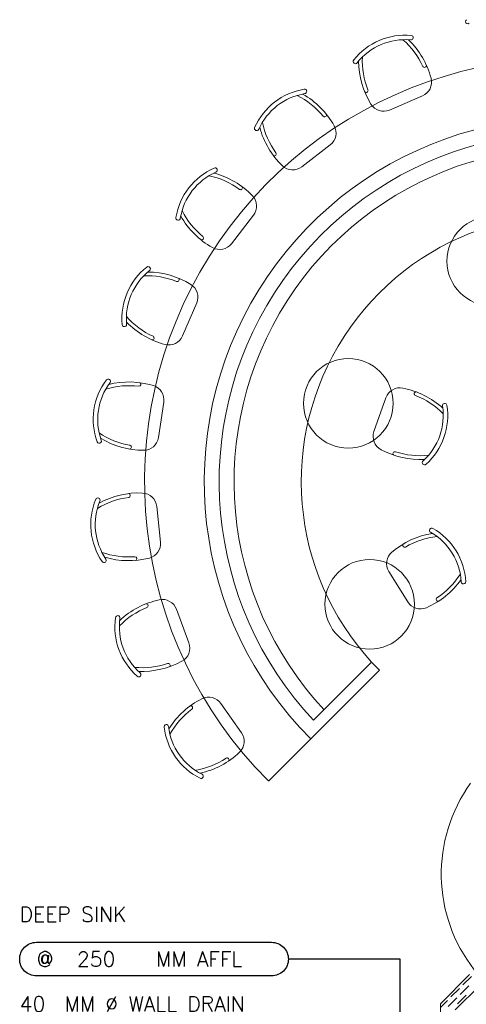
# Model space of a CAD drawing. Header units: millimetres. Extents: x -345 to 61579, y -14684 to 14471.
# Tile 18 of 27: x 7307 to 10300, y 3419 to 10011. Entities that reach past the tile are written whole.
import ezdxf
from ezdxf.enums import TextEntityAlignment as Align

# ---------------------------------------------------------------- set-up
doc = ezdxf.new("R2010")
doc.units = ezdxf.units.MM
doc.header["$MEASUREMENT"] = 0
doc.layers.get('0').update_dxf_attribs({"lineweight": 5})
doc.layers.add('GREY SCALE', color=9, linetype='Continuous', lineweight=5, true_color=0x808080)
doc.layers.add('PLUMBING-DW-TR-LVL-TAG', color=7, linetype='Continuous')
doc.styles.add('Oswald Light', font='txt')
doc.styles.add('ROMANS-100', font='romans.shx')
doc.styles.get("Standard").update_dxf_attribs({"font": 'romans.shx'})
doc.dimstyles.new('MDS-50', dxfattribs={"dimtxt": 100, "dimasz": 100, "dimexe": 50, "dimexo": 50, "dimgap": 25, "dimtad": 1, "dimdec": 0, "dimtxsty": 'Oswald Light', "dimcen": 0, "dimdle": 1.5875, "dimazin": 0, "dimtfac": 1, "dimtdec": 0, "dimtix": 1, "dimtmove": 0, "dimatfit": 0, "dimfxl": 1, "dimfrac": 2, "dimtolj": 1, "dimarcsym": 0})

# ---------------------------------------------------------------- blocks, each defined once
blk = doc.blocks.new('PLUM-DW-WD-TAG')
at = {"layer": 'PLUMBING-DW-TR-LVL-TAG'}
blk.add_lwpolyline([(112.5, 112.5), (1687.5, 112.5, -0.414214), (1800, 0, -0.414214), (1687.5, -112.5), (112.5, -112.5, -0.414214), (0, 0), (0, 0, -0.414214)], format="xyb", close=True, dxfattribs=at)
at = {"layer": 'PLUMBING-DW-TR-LVL-TAG', "char_height": 100, "attachment_point": 4}
for s, width, insert in [('{\\Fromans|c0;@}', 115.286, (112.5, 0)), ('{\\Fromans|c0;MM AFFL}', 662.905, (912.5, 0)), ('{\\Fromans|c0;MM %%C WALL DRAIN}', 1987.152, (300, -300))]:
    blk.add_mtext_dynamic_manual_height_columns(s, width=width, gutter_width=3324.7, heights=[0], dxfattribs=dict(at, insert=insert))
at = {"layer": 'PLUMBING-DW-TR-LVL-TAG', "style": 'ROMANS-100'}
for tag, p in [('PLUM-DR-EQP', (0, 300)), ('PLUM-DR-PSIZE', (0, -300))]:
    blk.add_attdef(tag, text='', height=100, dxfattribs=at).set_placement(p, align=Align.MIDDLE_LEFT)
blk.add_attdef('PLUM-PIPE-LVL', text='', height=100, dxfattribs=at).set_placement((512.5, 0), align=Align.MIDDLE_CENTER)
blk = doc.blocks.new('FLOOR PLAN')
at = {"layer": 'GREY SCALE'}
for p, q in [((9785.2, 9406.1), (10006.1, 9500.6)), ((9198.3, 9025.7), (9388.3, 9172.7)), ((8726.6, 8511), (8873.6, 8701)), ((8398.7, 7893.2), (8493.2, 8114.1)), ((8236.6, 7212.8), (8272.6, 7450.3)), ((9761.4, 7479.9), (9680.9, 7253.6)), ((8250.8, 6513.4), (8225.9, 6752.4)), ((9780.7, 6317.5), (9907.1, 6113.2)), ((8440.6, 5838.3), (8357.3, 6063.6)), ((9665.2, 5709.5), (9276, 5320.3)), ((9665.2, 5709.5), (9718.2, 5656.5)), ((9718.2, 5656.5), (9257.5, 5195.7)), ((8793.2, 5236.2), (8655.2, 5432.8)), ((9257.5, 5195.7), (8978.2, 4916.4)), ((10321.1, 3618.3), (10125.7, 3423)), ((10276, 3548.5), (10333.4, 3605.9)), ((10195.6, 3468), (10253, 3525.5)), ((10225.7, 3381.6), (10391.8, 3547.6)), ((10258.8, 3485.3), (10316.2, 3542.7)), ((10264.5, 3537), (10264.5, 3537)), ((10125.7, 3398.2), (10172.6, 3445.1)), ((10178.3, 3404.9), (10235.8, 3462.3)), ((10184.1, 3456.6), (10184.1, 3456.6)), ((10241.5, 3422.1), (10299, 3479.5)), ((10247.3, 3473.8), (10247.3, 3473.8)), ((10125.7, 3423), (10125.7, 3070)), ((10125.7, 3423), (10125.7, 3070))]:
    blk.add_line(p, q, dxfattribs=at)
for centre in [(10469.9, 8394.6), (9509.1, 7442.2), (9652.6, 6096.9)]:
    blk.add_circle(centre, 300, dxfattribs=at)
for centre, radius, start, end in [((10309.5, 9998.8), 15, 127.03852, 307.03852), ((9889.8, 9467.1), 440.1, 84.74716, 141.59732), ((9889.8, 9467.1), 440.1, 84.74716, 141.59732), ((9928.7, 9890.4), 15, 264.74432, 84.74432), ((9928.7, 9890.3), 15, 264.74432, 84.74432), ((9889.8, 9467.1), 410.1, 84.7476, 141.59688), ((9520.1, 9474.1), 537.1, 24.68437, 48.58705), ((9520.1, 9474.1), 562.1, 14.85559, 45.72036), ((10140, 9739.4), 537.1, 177.75744, 201.66012), ((10980.5, 6918.8), 2836.7, 70.86159, 224.89883), ((9556.7, 9731.1), 15, 141.60017, 321.60017), ((10140, 9739.4), 562.1, 180.62412, 211.48889), ((10019.5, 9703.9), 12.7, 205.86357, 11.40861), ((9966.7, 9592.5), 100, 293.17224, 14.85559), ((9284.1, 9111), 440.1, 99.30881, 156.15897), ((9284.1, 9111), 440.1, 99.30881, 156.15897), ((9284.1, 9111), 410.1, 99.30925, 156.15853), ((8924.5, 9024.8), 537.1, 39.24601, 63.14869), ((8924.5, 9024.8), 562.1, 29.41724, 60.28201), ((9215.4, 9530.4), 15, 279.30596, 99.30596), ((9215.3, 9530.4), 15, 279.30596, 99.30596), ((9628.9, 9536.7), 12.7, 214.93587, 20.48092), ((9745.9, 9498), 100, 211.48889, 293.17224), ((9350.1, 9372.8), 12.7, 220.42521, 25.97026), ((10980.5, 6918.8), 2436.7, 71.39242, 225), ((9457.8, 9437.5), 537.1, 192.31908, 216.22176), ((9327.1, 9251.8), 100, 307.73389, 29.41724), ((10980.5, 6918.8), 2336.7, 71.41758, 223.1607), ((8895.3, 9282.8), 15, 156.16181, 336.16181), ((9457.8, 9437.5), 562.1, 195.18577, 226.05054), ((10980.5, 6918.8), 2236.7, 71.44498, 223.07844), ((9014.1, 9112.8), 12.7, 229.49752, 35.04256), ((9137.1, 9104.7), 100, 226.05054, 307.73389), ((8788.3, 8615.2), 440.1, 113.84103, 170.69119), ((8788.3, 8615.2), 440.1, 113.84103, 170.69119), ((8788.3, 8615.2), 410.1, 113.84147, 170.69075), ((8461.8, 8441.5), 537.1, 53.77824, 77.68092), ((8461.8, 8441.5), 562.1, 43.94946, 74.81423), ((8616.5, 9004), 15, 293.83819, 113.83819), ((8616.5, 9003.9), 15, 293.83819, 113.83819), ((8786.5, 8885.2), 12.7, 234.95744, 40.50248), ((8794.5, 8762.2), 100, 322.26611, 43.94946), ((8874.5, 8974.8), 537.1, 206.85131, 230.75399), ((10980.5, 6918.8), 1786.7, 71.60629, 222.59423), ((8368.8, 8683.9), 15, 170.69404, 350.69404), ((8874.5, 8974.8), 562.1, 209.71799, 240.58276), ((8526.5, 8549.2), 12.7, 244.02974, 49.57479), ((8647.5, 8572.2), 100, 240.58276, 322.26611), ((8432.2, 8009.5), 440.1, 128.40268, 185.25284), ((8432.2, 8009.5), 440.1, 128.40268, 185.25284), ((8432.2, 8009.5), 410.1, 128.40312, 185.2524), ((8168.2, 8342.6), 15, 308.39983, 128.39983), ((8168.2, 8342.6), 15, 308.39983, 128.39983), ((8159.9, 7759.3), 562.1, 58.51111, 89.37588), ((8159.9, 7759.3), 537.1, 68.33988, 92.24256), ((8362.6, 8270.4), 12.7, 249.51908, 55.06413), ((8401.3, 8153.4), 100, 336.82776, 58.51111), ((8425.2, 8379.2), 537.1, 221.41295, 245.31563), ((8425.2, 8379.2), 562.1, 224.27964, 255.14441), ((8008.9, 7970.6), 15, 185.25568, 5.25568), ((8195.4, 7879.8), 12.7, 258.59139, 64.13643), ((8306.7, 7932.6), 100, 255.14441, 336.82776), ((8239.9, 7333.8), 440.1, 142.96433, 199.81448), ((8239.9, 7333.8), 440.1, 142.96433, 199.81448), ((7900.5, 7589.8), 15, 322.96148, 142.96148), ((7900.5, 7589.8), 15, 322.96148, 142.96148), ((8039.2, 7023.2), 562.1, 73.07275, 103.93753), ((8239.9, 7333.8), 410.1, 142.96476, 199.81404), ((8039.2, 7023.2), 537.1, 82.90153, 106.80421), ((8106.8, 7568.8), 12.7, 264.08073, 69.62577), ((8173.7, 7465.3), 100, 351.3894, 73.07275), ((9855.6, 7446.4), 100, 78.73554, 160.41889), ((9765.3, 6993.2), 562.1, 47.87076, 78.73554), ((9963.4, 7506), 12.7, 82.18252, 247.72756), ((9765.3, 6993.2), 537.1, 45.00408, 68.90676), ((9735.2, 7361.7), 410.1, 311.99425, 8.84353), ((9735.2, 7361.7), 440.1, 311.99381, 8.84396), ((9735.2, 7361.7), 440.1, 311.99381, 8.84396), ((10155.2, 7427.1), 15, 8.84681, 188.84681), ((9775.1, 7220.1), 100, 160.41889, 242.10224), ((7839.9, 7189.7), 15, 199.81733, 19.81733), ((8140.1, 7689.9), 537.1, 235.9746, 259.87728), ((8140.1, 7689.9), 562.1, 238.84128, 269.70605), ((8137.7, 7227.7), 100, 269.70605, 351.3894), ((8043.2, 7148.7), 12.7, 273.15303, 78.69808), ((9991.3, 7628.5), 562.1, 242.10224, 272.96701), ((9821, 7105.7), 12.7, 73.11021, 238.65526), ((9991.3, 7628.5), 537.1, 251.93101, 275.83369), ((10019.6, 7045.8), 15, 131.99096, 311.99096), ((10019.6, 7045.9), 15, 131.99096, 311.99096), ((8223.5, 6631.4), 440.1, 157.52597, 214.37613), ((8223.5, 6631.4), 440.1, 157.52597, 214.37613), ((7830.7, 6793.9), 15, 337.52313, 157.52313), ((7830.8, 6793.8), 15, 337.52313, 157.52313), ((8107.4, 6280.3), 537.1, 97.46317, 121.36586), ((8107.4, 6280.3), 562.1, 87.6344, 118.49917), ((8035.7, 6825.4), 12.7, 278.64238, 84.18742), ((8126.5, 6742), 100, 5.95105, 87.6344), ((8223.6, 6631.4), 410.1, 157.52641, 214.37569), ((10068, 6592), 15, 60.18014, 240.18014), ((9856.6, 6223.2), 440.1, 3.32714, 60.1773), ((9856.6, 6223.2), 440.1, 3.32714, 60.1773), ((10163.2, 6016.4), 562.1, 99.2041, 130.06887), ((10163.2, 6016.4), 537.1, 96.33741, 120.2401), ((9856.6, 6223.2), 410.1, 3.32758, 60.17686), ((8151.4, 6503.1), 100, 284.2677, 5.95105), ((9886.5, 6491.5), 12.7, 133.51585, 299.06089), ((8037.5, 6951), 537.1, 250.53625, 274.43893), ((7872.7, 6391.4), 15, 214.37897, 34.37897), ((8037.5, 6951), 562.1, 253.40293, 284.2677), ((8079.8, 6402.8), 12.7, 287.71468, 93.25972), ((9865.7, 6370.1), 100, 130.06887, 211.75222), ((9808.3, 6589.8), 537.1, 303.26434, 327.16702), ((9808.3, 6589.8), 562.1, 293.43557, 324.30034), ((10280.9, 6247.9), 15, 183.3243, 3.3243), ((10280.9, 6247.8), 15, 183.3243, 3.3243), ((10110.1, 6130.2), 12.7, 124.44355, 289.98859), ((8359.4, 5576.9), 537.1, 111.79801, 135.70069), ((8359.4, 5576.9), 562.1, 101.96924, 132.83401), ((8155, 6087.3), 12.7, 292.97721, 98.52226), ((8263.5, 6029), 100, 20.28589, 101.96924), ((9992.1, 6165.8), 100, 211.75222, 293.43557), ((8385, 5945.8), 440.1, 171.86081, 228.71097), ((8385, 5945.8), 440.1, 171.86081, 228.71097), ((7964.2, 6006), 15, 351.85796, 171.85796), ((7964.2, 6005.9), 15, 351.85796, 171.85796), ((8385, 5945.8), 410.1, 171.86125, 228.71053), ((8346.8, 5803.6), 100, 298.60254, 20.28589), ((8125.6, 6209.4), 537.1, 264.87108, 288.77376), ((8125.6, 6209.4), 562.1, 267.73777, 298.60254), ((8302.3, 5688.7), 12.7, 302.04952, 107.59456), ((8104.5, 5626.4), 15, 228.71381, 48.71381), ((8573.3, 5375.3), 100, 35.07434, 116.75769), ((8781.4, 4962.7), 562.1, 116.75769, 147.62246), ((8453.5, 5404), 12.7, 307.76567, 113.31071), ((8781.4, 4962.7), 537.1, 126.58647, 150.48915), ((8289.7, 5276.7), 15, 6.64642, 186.64642), ((8289.8, 5276.6), 15, 6.64642, 186.64642), ((8712, 5325.9), 440.1, 186.64926, 243.49942), ((8712, 5325.9), 440.1, 186.64926, 243.49942), ((8712, 5325.9), 410.1, 186.6497, 243.49898), ((8711.4, 5178.7), 100, 313.39099, 35.07434), ((8393.9, 5514.5), 562.1, 282.52622, 313.39099), ((8393.9, 5514.5), 537.1, 279.65954, 303.56222), ((8697.6, 5056.2), 12.7, 316.83797, 122.38302), ((8522.3, 4945.5), 15, 243.50227, 63.50227), ((8974.7, 4920), 5, 224.89883, 315), ((11170.9, 4290.7), 1038.9, 144.20757, 218.06324)]:
    blk.add_arc(centre, radius, start, end, dxfattribs=at)

msp = doc.modelspace()

# ---------------------------------------------------------------- block references
at = {"layer": 'GREY SCALE'}
msp.add_blockref('FLOOR PLAN', (0, 0), dxfattribs=at)
at = {"layer": 'PLUMBING-DW-TR-LVL-TAG'}
msp.add_blockref('PLUM-DW-WD-TAG', (7307.2, 3721.3), dxfattribs=at).add_auto_attribs({'PLUM-PIPE-LVL': '250', 'PLUM-DR-PSIZE': '40', 'PLUM-DR-EQP': 'DEEP SINK'})

# ---------------------------------------------------------------- leaders
msp.add_leader([(9856.9, 1120), (9856.9, 3721.3), (9107.2, 3721.3)], dimstyle='MDS-50', override={"dimasz": 150, "dimtad": 0})

doc.saveas('drawing.dxf')
